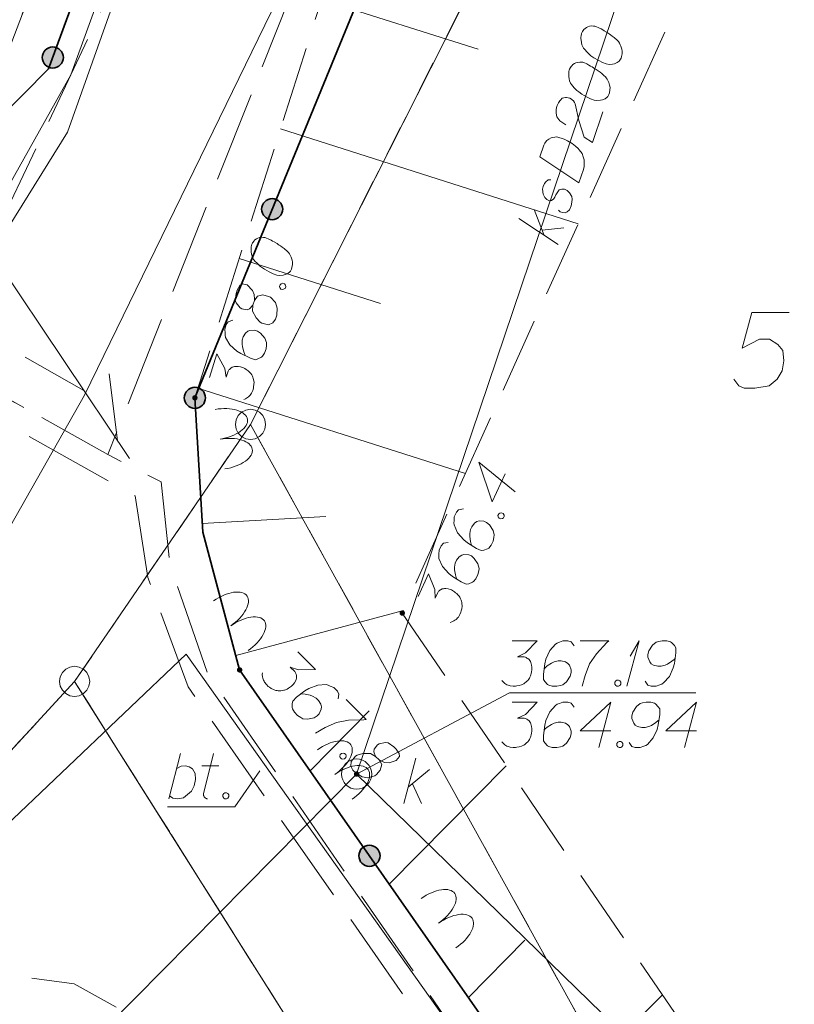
# Model space of a CAD drawing. Header units: metres. Extents: x 5554594 to 5556205, y 5636132 to 5636668.
# Tile 66 of 168: x 5555312 to 5555325, y 5636281 to 5636297. Entities that reach past the tile are written whole.
import ezdxf

# ---------------------------------------------------------------- set-up
doc = ezdxf.new("R2010")
doc.units = ezdxf.units.M
doc.header["$MEASUREMENT"] = 0
doc.header["$XCLIPFRAME"] = 0
for name, pattern in [('L_0_05', [1.75, 1.25, -0.5]), ('L_0_06', [2, 1.5, -0.5]), ('PRZER1-1', [2, 1, -1])]:
    doc.linetypes.add(name, pattern=pattern)
for name, color, linetype, lineweight in [('#digitalizacja', 7, 'Continuous', 18), ('#RASTER', 7, 'Continuous', 18), ('#skartowane', 7, 'Continuous', 18)]:
    doc.layers.add(name, color=color, linetype=linetype, lineweight=lineweight)
for name, color, linetype, lineweight, true_color in [('GEPPGD', 96, 'Continuous', 18, 0x008000), ('GESDZI', 18, 'Continuous', 18, 0x0a0909), ('GESDZI_O', 18, 'Continuous', 18, 0x0a0909), ('GESUZY', 96, 'PRZER1-1', 18, 0x008000), ('GULENN', 1, 'Continuous', 18, 0xff0000), ('GUPEPI', 1, 'Continuous', 18, 0xff0000)]:
    doc.layers.add(name, color=color, linetype=linetype, lineweight=lineweight, true_color=true_color)
picture_1 = doc.add_image_def('image1.tif', size_in_pixel=(18897, 11811))

# ---------------------------------------------------------------- blocks, each defined once
blk = doc.blocks.new('EPPGS')
at = {"color": 0, "flags": 128}
blk.add_lwpolyline([(0.5, 0), (0.475528, -0.154508), (0.404508, -0.293893), (0.293893, -0.404508), (0.154508, -0.475528), (0, -0.5), (-0.154508, -0.475528), (-0.293893, -0.404508), (-0.404508, -0.293893), (-0.475528, -0.154508), (-0.5, 0), (-0.475528, 0.154508), (-0.404508, 0.293893), (-0.293893, 0.404508), (-0.154508, 0.475528), (0, 0.5), (0.154508, 0.475528), (0.293893, 0.404508), (0.404508, 0.293893), (0.475528, 0.154508), (0.5, 0)], close=True, dxfattribs=at)
blk = doc.blocks.new('POINT')
blk.add_hatch(color=0).paths.add_polyline_path([(-0.000884, -0.0025), (-0.0025, -0.000884), (-0.0025, 0.000884), (0.000884, 0.0025), (0.0025, 0.000884), (0.0025, -0.000884), (0.000884, -0.0025)])
blk = doc.blocks.new('*U253')
at = {"layer": '#skartowane', "color": 7, "linetype": 'ByBlock', "lineweight": 18}
blk.add_line((5555314.919, 5636284.219), (5555315.114, 5636284.969), dxfattribs=at)
at = {"layer": '#skartowane', "color": 7, "linetype": 'ByBlock', "lineweight": 18, "flags": 128}
blk.add_lwpolyline([(5555315.049, 5636284.721), (5555315.12, 5636284.756), (5555315.196, 5636284.762), (5555315.255, 5636284.75), (5555315.309, 5636284.715), (5555315.356, 5636284.638), (5555315.362, 5636284.538), (5555315.338, 5636284.431), (5555315.291, 5636284.343), (5555315.161, 5636284.236), (5555315.061, 5636284.219), (5555314.984, 5636284.23), (5555314.931, 5636284.266)], dxfattribs=at)
blk = doc.blocks.new('*U254')
at = {"layer": '#skartowane', "color": 7, "linetype": 'ByBlock', "lineweight": 18}
for p, q in [((5555315.492, 5636284.301), (5555315.657, 5636284.969)), ((5555315.462, 5636284.762), (5555315.746, 5636284.762))]:
    blk.add_line(p, q, dxfattribs=at)
at = {"layer": '#skartowane', "color": 7, "linetype": 'ByBlock', "lineweight": 18, "flags": 128}
blk.add_lwpolyline([(5555315.556, 5636284.218), (5555315.549, 5636284.22), (5555315.541, 5636284.223), (5555315.534, 5636284.226), (5555315.527, 5636284.23), (5555315.52, 5636284.235), (5555315.514, 5636284.24), (5555315.509, 5636284.247), (5555315.504, 5636284.253), (5555315.5, 5636284.26), (5555315.497, 5636284.268), (5555315.494, 5636284.275), (5555315.493, 5636284.283), (5555315.492, 5636284.291), (5555315.492, 5636284.299), (5555315.493, 5636284.307)], dxfattribs=at)
blk = doc.blocks.new('*U1612')
at = {"layer": '#digitalizacja', "color": 36, "linetype": 'ByBlock', "lineweight": 18, "true_color": 0x7d3300}
for p, q in [((5555318.805, 5636284.143), (5555319.006, 5636284.893)), ((5555318.876, 5636284.409), (5555319.23, 5636284.704)), ((5555318.947, 5636284.468), (5555319.1, 5636284.143))]:
    blk.add_line(p, q, dxfattribs=at)
blk = doc.blocks.new('*U1614')
at = {"layer": '#digitalizacja', "color": 36, "linetype": 'ByBlock', "lineweight": 18, "true_color": 0x7d3300}
for p, q in [((5555321.128, 5636293.535), (5555320.962, 5636293.965)), ((5555321.357, 5636293.383), (5555320.711, 5636293.813)), ((5555321.095, 5636293.621), (5555321.452, 5636293.663))]:
    blk.add_line(p, q, dxfattribs=at)
blk = doc.blocks.new('*U1615')
at = {"layer": '#digitalizacja', "color": 36, "linetype": 'ByBlock', "lineweight": 18, "true_color": 0x7d3300}
for q in [(5555322.496, 5636286.08), (5555322.549, 5636286.576)]:
    blk.add_line((5555322.697, 5636286.83), q, dxfattribs=at)

msp = doc.modelspace()

# ---------------------------------------------------------------- hatches: boundary and pattern name
at = {"layer": '#digitalizacja', "linetype": 'Continuous', "lineweight": 18}
h = msp.add_hatch(color=7, dxfattribs=at)
edge = h.paths.add_edge_path()
edge.add_arc((5555318.025, 5636284.627), 0.045, 0, 360)
at = {"layer": '#skartowane', "linetype": 'Continuous', "lineweight": 35}
h = msp.add_hatch(color=7, dxfattribs=at)
edge = h.paths.add_edge_path()
edge.add_arc((5555312.999, 5636296.478), 0.175, 0, 360)
h = msp.add_hatch(color=7, dxfattribs=at)
edge = h.paths.add_edge_path()
edge.add_arc((5555316.628, 5636293.97), 0.175, 0, 360)
h = msp.add_hatch(color=7, dxfattribs=at)
edge = h.paths.add_edge_path()
edge.add_arc((5555315.35, 5636290.85), 0.175, 0, 360)
h = msp.add_hatch(color=7, dxfattribs=at)
edge = h.paths.add_edge_path()
edge.add_arc((5555315.35, 5636290.85), 0.175, 0, 360)
at = {"layer": '#skartowane', "linetype": 'Continuous', "lineweight": 18}
h = msp.add_hatch(color=7, dxfattribs=at)
edge = h.paths.add_edge_path()
edge.add_arc((5555315.35, 5636290.85), 0.045, 0, 360)
h = msp.add_hatch(color=7, dxfattribs=at)
edge = h.paths.add_edge_path()
edge.add_arc((5555318.78, 5636287.29), 0.045, 0, 360)
h = msp.add_hatch(color=7, dxfattribs=at)
edge = h.paths.add_edge_path()
edge.add_arc((5555316.09, 5636286.35), 0.045, 0, 360)
at = {"layer": '#skartowane', "linetype": 'Continuous', "lineweight": 35}
h = msp.add_hatch(color=7, dxfattribs=at)
edge = h.paths.add_edge_path()
edge.add_arc((5555318.237, 5636283.276), 0.175, 0, 360)

# ---------------------------------------------------------------- linework, layer by layer
at = {"layer": '#digitalizacja', "color": 36, "linetype": 'Continuous', "lineweight": 18, "true_color": 0x7d3300}
msp.add_line((5555318.025, 5636284.627), (5555313.202, 5636279.751), dxfattribs=at)
at = {"layer": '#digitalizacja', "color": 5, "linetype": 'Continuous', "lineweight": 18, "flags": 128}
msp.add_lwpolyline([(5555339.77, 5636363.092), (5555337.162, 5636356.758), (5555333.91, 5636346.86), (5555332.141, 5636340.262), (5555329.659, 5636333.256), (5555325.007, 5636321.927), (5555321.758, 5636311.173), (5555318.74, 5636301.601), (5555313.524, 5636290.896), (5555310.011, 5636284.703), (5555306.61, 5636278.7), (5555301.965, 5636267.989), (5555298.98, 5636260.79), (5555296.225, 5636254.68), (5555295.748, 5636253.835)], dxfattribs=at)
at = {"layer": '#digitalizacja', "color": 1, "linetype": 'Continuous', "lineweight": 18, "flags": 128}
for points in [[(5555296.575, 5636263.596), (5555298.518, 5636268.131), (5555302.155, 5636276.018), (5555306.857, 5636284.972), (5555313.243, 5636295.243), (5555318.859, 5636311.054), (5555321.295, 5636317.913), (5555324.549, 5636326.658), (5555327.853, 5636335.865), (5555329.677, 5636340.612)], [(5555362.178, 5636234.874), (5555359.391, 5636237.572), (5555353.174, 5636244.158), (5555345.899, 5636252.79), (5555338.891, 5636259.771), (5555326.374, 5636272.703), (5555325.116, 5636272.658), (5555315.207, 5636286.612), (5555312.106, 5636283.666), (5555310.614, 5636282.049), (5555309.536, 5636279.754), (5555305.231, 5636281.875)]]:
    msp.add_lwpolyline(points, dxfattribs=at)
at = {"layer": '#digitalizacja', "color": 36, "linetype": 'Continuous', "lineweight": 18, "true_color": 0x7d3300, "flags": 128}
for points in [[(5555324.696, 5636304.376), (5555322.247, 5636297.126), (5555318.025, 5636284.627)], [(5555321.749, 5636296.884), (5555321.745, 5636296.873), (5555321.739, 5636296.838), (5555321.737, 5636296.814), (5555321.737, 5636296.795), (5555321.739, 5636296.763), (5555321.744, 5636296.724), (5555321.752, 5636296.69), (5555321.765, 5636296.655), (5555321.781, 5636296.63), (5555321.804, 5636296.604), (5555321.826, 5636296.578), (5555321.854, 5636296.55), (5555321.872, 5636296.531), (5555321.902, 5636296.508), (5555321.952, 5636296.473), (5555322.031, 5636296.428), (5555322.094, 5636296.394), (5555322.156, 5636296.373), (5555322.202, 5636296.363), (5555322.26, 5636296.369), (5555322.294, 5636296.376), (5555322.337, 5636296.393), (5555322.371, 5636296.419), (5555322.382, 5636296.434), (5555322.399, 5636296.465), (5555322.408, 5636296.493), (5555322.418, 5636296.54), (5555322.42, 5636296.583), (5555322.412, 5636296.617), (5555322.398, 5636296.665), (5555322.387, 5636296.688), (5555322.372, 5636296.718), (5555322.355, 5636296.742), (5555322.342, 5636296.759), (5555322.318, 5636296.779), (5555322.309, 5636296.789), (5555322.284, 5636296.809), (5555322.254, 5636296.832), (5555322.225, 5636296.855), (5555322.204, 5636296.868), (5555322.189, 5636296.879), (5555322.169, 5636296.892), (5555322.122, 5636296.92), (5555322.096, 5636296.935), (5555322.07, 5636296.95), (5555322.033, 5636296.969), (5555321.984, 5636296.992), (5555321.968, 5636296.997), (5555321.943, 5636296.999), (5555321.919, 5636297.001), (5555321.88, 5636296.996), (5555321.852, 5636296.987), (5555321.829, 5636296.976), (5555321.805, 5636296.959), (5555321.786, 5636296.94), (5555321.775, 5636296.925), (5555321.764, 5636296.911), (5555321.749, 5636296.884)], [(5555321.546, 5636296.286), (5555321.543, 5636296.275), (5555321.537, 5636296.239), (5555321.535, 5636296.215), (5555321.535, 5636296.196), (5555321.537, 5636296.164), (5555321.542, 5636296.125), (5555321.549, 5636296.092), (5555321.562, 5636296.056), (5555321.579, 5636296.032), (5555321.601, 5636296.006), (5555321.624, 5636295.979), (5555321.652, 5636295.951), (5555321.67, 5636295.932), (5555321.7, 5636295.91), (5555321.75, 5636295.874), (5555321.828, 5636295.829), (5555321.892, 5636295.795), (5555321.953, 5636295.774), (5555322, 5636295.765), (5555322.058, 5636295.77), (5555322.092, 5636295.778), (5555322.135, 5636295.794), (5555322.168, 5636295.82), (5555322.18, 5636295.835), (5555322.196, 5636295.867), (5555322.206, 5636295.895), (5555322.215, 5636295.941), (5555322.217, 5636295.984), (5555322.21, 5636296.018), (5555322.195, 5636296.067), (5555322.184, 5636296.089), (5555322.17, 5636296.119), (5555322.153, 5636296.143), (5555322.14, 5636296.16), (5555322.116, 5636296.181), (5555322.106, 5636296.19), (5555322.082, 5636296.211), (5555322.052, 5636296.233), (5555322.022, 5636296.256), (5555322.002, 5636296.269), (5555321.987, 5636296.28), (5555321.967, 5636296.293), (5555321.92, 5636296.322), (5555321.894, 5636296.337), (5555321.868, 5636296.352), (5555321.831, 5636296.371), (5555321.782, 5636296.393), (5555321.765, 5636296.399), (5555321.741, 5636296.401), (5555321.717, 5636296.403), (5555321.678, 5636296.397), (5555321.65, 5636296.388), (5555321.627, 5636296.377), (5555321.603, 5636296.36), (5555321.584, 5636296.342), (5555321.573, 5636296.327), (5555321.562, 5636296.312), (5555321.546, 5636296.286)], [(5555321.485, 5636295.366), (5555321.388, 5636295.429), (5555321.336, 5636295.497), (5555321.325, 5636295.557), (5555321.325, 5636295.613), (5555321.333, 5636295.654), (5555321.342, 5636295.682), (5555321.365, 5636295.73), (5555321.387, 5636295.76), (5555321.399, 5636295.775), (5555321.427, 5636295.803), (5555321.455, 5636295.812), (5555321.481, 5636295.816), (5555321.5, 5636295.815), (5555321.524, 5636295.814), (5555321.552, 5636295.804), (5555321.578, 5636295.789), (5555321.593, 5636295.778), (5555321.612, 5636295.759), (5555321.628, 5636295.735), (5555321.639, 5636295.712), (5555321.702, 5636295.436), (5555321.79, 5636295.163), (5555321.928, 5636295.072), (5555322.1, 5636295.582)], [(5555321.057, 5636294.837), (5555321.121, 5636295.027), (5555321.14, 5636295.064), (5555321.151, 5636295.079), (5555321.172, 5636295.104), (5555321.189, 5636295.116), (5555321.206, 5636295.13), (5555321.243, 5636295.148), (5555321.271, 5636295.157), (5555321.337, 5636295.166), (5555321.46, 5636295.125), (5555321.514, 5636295.1), (5555321.54, 5636295.085), (5555321.566, 5636295.07), (5555321.592, 5636295.055), (5555321.616, 5636295.034), (5555321.646, 5636295.012), (5555321.689, 5636294.973), (5555321.707, 5636294.954), (5555321.754, 5636294.888), (5555321.774, 5636294.838), (5555321.787, 5636294.784), (5555321.792, 5636294.726), (5555321.788, 5636294.677), (5555321.777, 5636294.625), (5555321.703, 5636294.407), (5555321.057, 5636294.837)], [(5555321.24, 5636294.457), (5555321.195, 5636294.454), (5555321.154, 5636294.424), (5555321.132, 5636294.394), (5555321.109, 5636294.346), (5555321.1, 5636294.299), (5555321.11, 5636294.22), (5555321.14, 5636294.161), (5555321.174, 5636294.131), (5555321.217, 5636294.11), (5555321.248, 5636294.112), (5555321.273, 5636294.128), (5555321.282, 5636294.138), (5555321.304, 5636294.167), (5555321.323, 5636294.205), (5555321.353, 5636294.257), (5555321.376, 5636294.287), (5555321.419, 5636294.303), (5555321.462, 5636294.301), (5555321.51, 5636294.279), (5555321.548, 5636294.241), (5555321.583, 5636294.179), (5555321.592, 5636294.133), (5555321.588, 5636294.084), (5555321.575, 5636294.026), (5555321.546, 5636293.961), (5555321.509, 5636293.924), (5555321.473, 5636293.911), (5555321.43, 5636293.913), (5555321.391, 5636293.926), (5555321.363, 5636293.954)], [(5555320.601, 5636286.83), (5555321.014, 5636286.83), (5555320.819, 5636286.63), (5555320.689, 5636286.565), (5555320.796, 5636286.565), (5555320.819, 5636286.559), (5555320.831, 5636286.553), (5555320.843, 5636286.547), (5555320.855, 5636286.541), (5555320.878, 5636286.523), (5555320.89, 5636286.506), (5555320.902, 5636286.488), (5555320.908, 5636286.47), (5555320.92, 5636286.429), (5555320.926, 5636286.393), (5555320.926, 5636286.376), (5555320.926, 5636286.352), (5555320.92, 5636286.317), (5555320.914, 5636286.293), (5555320.908, 5636286.269), (5555320.902, 5636286.252), (5555320.896, 5636286.24), (5555320.89, 5636286.228), (5555320.884, 5636286.216), (5555320.872, 5636286.198), (5555320.855, 5636286.175), (5555320.837, 5636286.157), (5555320.825, 5636286.145), (5555320.807, 5636286.134), (5555320.79, 5636286.122), (5555320.766, 5636286.11), (5555320.754, 5636286.104), (5555320.713, 5636286.092), (5555320.678, 5636286.086), (5555320.654, 5636286.08), (5555320.613, 5636286.08), (5555320.565, 5636286.086), (5555320.548, 5636286.092), (5555320.53, 5636286.098), (5555320.512, 5636286.104), (5555320.495, 5636286.116), (5555320.477, 5636286.128), (5555320.447, 5636286.151), (5555320.43, 5636286.175)], [(5555321.622, 5636286.748), (5555321.575, 5636286.813), (5555321.522, 5636286.83), (5555321.439, 5636286.83), (5555321.38, 5636286.807), (5555321.345, 5636286.795), (5555321.315, 5636286.777), (5555321.221, 5636286.671), (5555321.156, 5636286.529), (5555321.138, 5636286.452), (5555321.115, 5636286.281), (5555321.115, 5636286.193), (5555321.138, 5636286.157), (5555321.185, 5636286.11), (5555321.203, 5636286.098), (5555321.262, 5636286.08), (5555321.339, 5636286.08), (5555321.398, 5636286.092), (5555321.439, 5636286.104), (5555321.498, 5636286.151), (5555321.557, 5636286.246), (5555321.575, 5636286.305), (5555321.575, 5636286.352), (5555321.546, 5636286.429), (5555321.522, 5636286.458), (5555321.481, 5636286.482), (5555321.41, 5636286.5), (5555321.357, 5636286.5), (5555321.292, 5636286.482), (5555321.25, 5636286.464), (5555321.18, 5636286.417), (5555321.144, 5636286.387), (5555321.126, 5636286.37)], [(5555321.723, 5636286.83), (5555322.195, 5636286.83), (5555322.166, 5636286.801), (5555321.994, 5636286.618), (5555321.876, 5636286.452), (5555321.805, 5636286.258), (5555321.758, 5636286.08)], [(5555322.797, 5636286.163), (5555322.845, 5636286.098), (5555322.898, 5636286.08), (5555322.98, 5636286.08), (5555323.04, 5636286.104), (5555323.075, 5636286.116), (5555323.104, 5636286.134), (5555323.199, 5636286.24), (5555323.264, 5636286.382), (5555323.282, 5636286.458), (5555323.305, 5636286.63), (5555323.305, 5636286.718), (5555323.282, 5636286.754), (5555323.234, 5636286.801), (5555323.217, 5636286.813), (5555323.158, 5636286.83), (5555323.081, 5636286.83), (5555323.022, 5636286.819), (5555322.98, 5636286.807), (5555322.921, 5636286.759), (5555322.862, 5636286.665), (5555322.845, 5636286.606), (5555322.845, 5636286.559), (5555322.874, 5636286.482), (5555322.898, 5636286.452), (5555322.939, 5636286.429), (5555323.01, 5636286.411), (5555323.063, 5636286.411), (5555323.128, 5636286.429), (5555323.169, 5636286.446), (5555323.24, 5636286.494), (5555323.276, 5636286.523), (5555323.293, 5636286.541)], [(5555322.331, 5636286.181), (5555322.36, 5636286.181), (5555322.378, 5636286.169), (5555322.396, 5636286.145), (5555322.396, 5636286.116), (5555322.378, 5636286.092), (5555322.36, 5636286.08), (5555322.331, 5636286.08), (5555322.313, 5636286.092), (5555322.295, 5636286.116), (5555322.295, 5636286.145), (5555322.313, 5636286.169), (5555322.331, 5636286.181)], [(5555320.601, 5636285.816), (5555321.014, 5636285.816), (5555320.819, 5636285.615), (5555320.689, 5636285.55), (5555320.796, 5636285.55), (5555320.819, 5636285.545), (5555320.831, 5636285.539), (5555320.843, 5636285.533), (5555320.855, 5636285.527), (5555320.878, 5636285.509), (5555320.89, 5636285.491), (5555320.902, 5636285.474), (5555320.908, 5636285.456), (5555320.92, 5636285.415), (5555320.926, 5636285.379), (5555320.926, 5636285.361), (5555320.926, 5636285.338), (5555320.92, 5636285.302), (5555320.914, 5636285.279), (5555320.908, 5636285.255), (5555320.902, 5636285.237), (5555320.896, 5636285.226), (5555320.89, 5636285.214), (5555320.884, 5636285.202), (5555320.872, 5636285.184), (5555320.855, 5636285.161), (5555320.837, 5636285.143), (5555320.825, 5636285.131), (5555320.807, 5636285.119), (5555320.79, 5636285.108), (5555320.766, 5636285.096), (5555320.754, 5636285.09), (5555320.713, 5636285.078), (5555320.678, 5636285.072), (5555320.654, 5636285.066), (5555320.613, 5636285.066), (5555320.565, 5636285.072), (5555320.548, 5636285.078), (5555320.53, 5636285.084), (5555320.512, 5636285.09), (5555320.495, 5636285.102), (5555320.477, 5636285.113), (5555320.447, 5636285.137), (5555320.43, 5636285.161)], [(5555321.622, 5636285.734), (5555321.575, 5636285.798), (5555321.522, 5636285.816), (5555321.439, 5636285.816), (5555321.38, 5636285.793), (5555321.345, 5636285.781), (5555321.315, 5636285.763), (5555321.221, 5636285.657), (5555321.156, 5636285.515), (5555321.138, 5636285.438), (5555321.115, 5636285.267), (5555321.115, 5636285.178), (5555321.138, 5636285.143), (5555321.185, 5636285.096), (5555321.203, 5636285.084), (5555321.262, 5636285.066), (5555321.339, 5636285.066), (5555321.398, 5636285.078), (5555321.439, 5636285.09), (5555321.498, 5636285.137), (5555321.557, 5636285.232), (5555321.575, 5636285.291), (5555321.575, 5636285.338), (5555321.546, 5636285.415), (5555321.522, 5636285.444), (5555321.481, 5636285.468), (5555321.41, 5636285.486), (5555321.357, 5636285.486), (5555321.292, 5636285.468), (5555321.25, 5636285.45), (5555321.18, 5636285.403), (5555321.144, 5636285.373), (5555321.126, 5636285.356)], [(5555322.231, 5636285.344), (5555321.723, 5636285.344), (5555322.231, 5636285.816), (5555322.03, 5636285.066)], [(5555322.532, 5636285.149), (5555322.579, 5636285.084), (5555322.632, 5636285.066), (5555322.715, 5636285.066), (5555322.774, 5636285.09), (5555322.809, 5636285.102), (5555322.839, 5636285.119), (5555322.933, 5636285.226), (5555322.998, 5636285.367), (5555323.016, 5636285.444), (5555323.04, 5636285.615), (5555323.04, 5636285.704), (5555323.016, 5636285.739), (5555322.969, 5636285.787), (5555322.951, 5636285.798), (5555322.892, 5636285.816), (5555322.815, 5636285.816), (5555322.756, 5636285.804), (5555322.715, 5636285.793), (5555322.656, 5636285.745), (5555322.597, 5636285.651), (5555322.579, 5636285.592), (5555322.579, 5636285.545), (5555322.609, 5636285.468), (5555322.632, 5636285.438), (5555322.673, 5636285.415), (5555322.744, 5636285.397), (5555322.797, 5636285.397), (5555322.862, 5636285.415), (5555322.904, 5636285.432), (5555322.975, 5636285.48), (5555323.01, 5636285.509), (5555323.028, 5636285.527)], [(5555323.648, 5636285.344), (5555323.14, 5636285.344), (5555323.648, 5636285.816), (5555323.447, 5636285.066)], [(5555322.366, 5636285.167), (5555322.396, 5636285.167), (5555322.414, 5636285.155), (5555322.431, 5636285.131), (5555322.431, 5636285.102), (5555322.414, 5636285.078), (5555322.396, 5636285.066), (5555322.366, 5636285.066), (5555322.349, 5636285.078), (5555322.331, 5636285.102), (5555322.331, 5636285.131), (5555322.349, 5636285.155), (5555322.366, 5636285.167)], [(5555318.025, 5636284.627), (5555345.611, 5636257.758), (5555353.102, 5636238.86), (5555340.361, 5636232.392), (5555326.812, 5636226.171)]]:
    msp.add_lwpolyline(points, dxfattribs=at)
at = {"layer": '#digitalizacja', "color": 7, "linetype": 'Continuous', "lineweight": 18, "flags": 128}
msp.add_lwpolyline([(5555323.639, 5636285.969), (5555320.555, 5636285.969), (5555318.025, 5636284.627)], dxfattribs=at)
at = {"layer": '#digitalizacja', "color": 36, "linetype": 'Continuous', "lineweight": 18, "true_color": 0x7d3300}
msp.add_circle((5555318.025, 5636284.627), 0.25, dxfattribs=at)
at = {"layer": '#skartowane', "color": 30, "linetype": 'Continuous', "lineweight": 18}
for p, q in [((5555311.48, 5636294), (5555314.266, 5636289.848)), ((5555311.48, 5636294), (5555314.266, 5636289.848)), ((5555313.514, 5636290.969), (5555312.541, 5636291.521)), ((5555313.514, 5636290.969), (5555312.541, 5636291.521)), ((5555314.071, 5636290.139), (5555313.929, 5636291.248)), ((5555314.071, 5636290.139), (5555313.929, 5636291.248))]:
    msp.add_line(p, q, dxfattribs=at)
at = {"layer": '#skartowane', "color": 7, "linetype": 'L_0_06', "lineweight": 18, "flags": 128}
for points in [[(5555466.73, 5636461.06), (5555459.42, 5636465.04), (5555457.02, 5636465.41), (5555452.63, 5636465.61), (5555446.85, 5636465.37), (5555441.62, 5636464.51), (5555435.7, 5636462.77), (5555429.61, 5636460.27), (5555423.1, 5636457.3), (5555417.2, 5636453.95), (5555413.63, 5636451.67), (5555409.04, 5636447.68), (5555404.73, 5636443.33), (5555401.32, 5636439.67), (5555382.13, 5636416.99), (5555377.75, 5636411.8), (5555368.65, 5636401.73), (5555358.12, 5636389.68), (5555351.83, 5636382.05), (5555348.89, 5636378.21), (5555346.63, 5636374.93), (5555343.77, 5636370.29), (5555340.53, 5636363.52), (5555337.7, 5636355.88), (5555335.13, 5636347.53), (5555332.44, 5636339.45), (5555328.49, 5636328.74), (5555326.7, 5636324.3), (5555322.46, 5636312.61), (5555317.05, 5636297.8), (5555313.91, 5636289.91), (5555311.07, 5636291.5), (5555314.46, 5636298.64), (5555320.4, 5636315), (5555321.1, 5636318.34), (5555320.31, 5636318.97), (5555318.92, 5636319.26), (5555318.24, 5636323.4), (5555317.55, 5636325.21), (5555315.06, 5636326.83), (5555316.44, 5636329.16), (5555319.62, 5636328.9), (5555323.95, 5636328.36), (5555325.47, 5636329.83), (5555326.77, 5636332.37), (5555329.72, 5636340.51), (5555332.43, 5636348.61), (5555334.87, 5636356.71), (5555337.79, 5636364.47), (5555340.99, 5636371.16), (5555344.19, 5636376.65), (5555346.4, 5636379.74), (5555349.41, 5636383.74), (5555355.85, 5636391.61), (5555363.7, 5636400.4), (5555366.42, 5636403.59), (5555375.75, 5636414.19), (5555378.31, 5636418.36), (5555373.52, 5636420.79), (5555376.43, 5636424.38), (5555377.28, 5636425.23), (5555380.03, 5636423.16), (5555380.65, 5636423.75), (5555382.52, 5636422.14), (5555399.27, 5636441.57), (5555402.64, 5636445.3), (5555406.76, 5636449.37), (5555411.7, 5636453.77), (5555415.38, 5636456.22), (5555420.94, 5636459.52), (5555420.73, 5636460.05), (5555422.54, 5636460.95), (5555422.89, 5636460.42), (5555428.37, 5636462.98), (5555434.53, 5636465.46), (5555440.65, 5636467.74), (5555449.09, 5636469.87), (5555449.84, 5636470.61), (5555452.54, 5636472.11), (5555453.14, 5636471.36), (5555454.76, 5636472.78), (5555456.32, 5636474.81), (5555457.67, 5636477.44), (5555459.8, 5636481.39), (5555462.71, 5636485.66), (5555464.78, 5636483.78), (5555461.58, 5636479.17), (5555460.92, 5636476.08), (5555461.24, 5636473.64), (5555465.24, 5636467.56), (5555467.69, 5636464.02), (5555466.73, 5636461.06)], [(5555311.07, 5636291.5), (5555313.91, 5636289.91), (5555314.79, 5636289.46), (5555314.94, 5636288.08), (5555315.56, 5636286.29), (5555320.2, 5636279.58), (5555319.91, 5636279.38), (5555315.24, 5636286.07), (5555314.57, 5636287.88), (5555314.36, 5636289.23), (5555310.96, 5636291.13), (5555311.07, 5636291.5)]]:
    msp.add_lwpolyline(points, close=True, dxfattribs=at)
msp.add_lwpolyline([(5555319.91, 5636279.38), (5555323.03, 5636275.28), (5555329.28, 5636268.46), (5555334.03, 5636263.4), (5555345.03, 5636252.49), (5555346.54, 5636251.45), (5555345.73, 5636247.93), (5555332.42, 5636261.49), (5555327.2, 5636266.8), (5555317.86, 5636277.41), (5555315.42, 5636280.01), (5555313.35, 5636281.16), (5555310.91, 5636281.48), (5555308.55, 5636280.93), (5555307.33, 5636278.49), (5555300.21, 5636263.98), (5555298.84, 5636260.31), (5555299.74, 5636259.03), (5555298.26, 5636255.27), (5555297.04, 5636255.1), (5555292.88, 5636247), (5555292.08, 5636246.05), (5555288.59, 5636239.37), (5555285.9, 5636234.86), (5555282.53, 5636231.41), (5555279.83, 5636229.99), (5555275.41, 5636228.95), (5555271.53, 5636229.31), (5555268.13, 5636230.4), (5555264.62, 5636232.17), (5555253.07, 5636239.68), (5555243.27, 5636245.93), (5555229.11, 5636254.41), (5555220.5, 5636258.77), (5555213.45, 5636261.65), (5555208.14, 5636263.06), (5555202.51, 5636263.31), (5555198.72, 5636262.51), (5555193.02, 5636260.05), (5555189.79, 5636257.33), (5555186.81, 5636252.47), (5555184.72, 5636245.33), (5555179.71, 5636245.97), (5555181.09, 5636251.46), (5555182.84, 5636255.67), (5555185.21, 5636259.68), (5555188.88, 5636264.05), (5555188.73, 5636266.82), (5555186.51, 5636270.36), (5555177.24, 5636279.14), (5555172.12, 5636284.35), (5555168.67, 5636288.73), (5555165.68, 5636293.64), (5555163.11, 5636298.61), (5555159.69, 5636305.28), (5555154.96, 5636314.88), (5555157.25, 5636316.15), (5555161.87, 5636306.69), (5555165.41, 5636299.79), (5555167.81, 5636295.12), (5555170.82, 5636290.32), (5555174.09, 5636286.04), (5555178.95, 5636281.15), (5555193.27, 5636269.09), (5555198.74, 5636266.34), (5555202.91, 5636266.53), (5555208.67, 5636266.05), (5555214.33, 5636264.32), (5555221.74, 5636261.36), (5555230.37, 5636257.02), (5555244.89, 5636248.46), (5555254.7, 5636242.22), (5555266.71, 5636234.85), (5555271.59, 5636232.9), (5555275.32, 5636232.51), (5555278.58, 5636233.38), (5555282.52, 5636236.11), (5555285.35, 5636239.7), (5555289.44, 5636247.37), (5555294.78, 5636258.52), (5555297.61, 5636265.12), (5555304.52, 5636279.57), (5555309.3, 5636287.58), (5555310.96, 5636291.13)], dxfattribs=at)
at = {"layer": '#skartowane', "color": 7, "linetype": 'Continuous', "lineweight": 35, "flags": 128}
for points in [[(5555319.46, 5636314.08), (5555312.93, 5636296.29), (5555311.25, 5636294.6)], [(5555320.8, 5636301.02), (5555318.05, 5636297.44), (5555315.35, 5636290.85)], [(5555315.35, 5636290.85), (5555315.48, 5636288.63), (5555316.09, 5636286.35), (5555323.25, 5636276.1), (5555328.36, 5636270.47)]]:
    msp.add_lwpolyline(points, dxfattribs=at)
at = {"layer": '#skartowane', "color": 7, "linetype": 'L_0_05', "lineweight": 18, "flags": 128}
msp.add_lwpolyline([(5555318.78, 5636287.29), (5555326.31, 5636276.24), (5555328.36, 5636270.47), (5555323.25, 5636276.1), (5555316.09, 5636286.35), (5555315.48, 5636288.63), (5555315.35, 5636290.85), (5555317.53, 5636297.7), (5555322.52, 5636310.96), (5555325.82, 5636309.79), (5555323.7, 5636298.17), (5555318.78, 5636287.29)], close=True, dxfattribs=at)
at = {"layer": '#skartowane', "color": 7, "linetype": 'Continuous', "lineweight": 18, "flags": 128}
for points in [[(5555317.447, 5636297.44), (5555320.036, 5636296.616)], [(5555316.765, 5636295.296), (5555321.691, 5636293.728)], [(5555316.289, 5636293.385), (5555316.285, 5636293.374), (5555316.28, 5636293.339), (5555316.279, 5636293.314), (5555316.279, 5636293.296), (5555316.281, 5636293.264), (5555316.287, 5636293.225), (5555316.295, 5636293.191), (5555316.309, 5636293.156), (5555316.326, 5636293.132), (5555316.349, 5636293.106), (5555316.372, 5636293.08), (5555316.4, 5636293.053), (5555316.419, 5636293.034), (5555316.449, 5636293.012), (5555316.5, 5636292.977), (5555316.579, 5636292.934), (5555316.643, 5636292.901), (5555316.705, 5636292.881), (5555316.752, 5636292.873), (5555316.809, 5636292.879), (5555316.843, 5636292.887), (5555316.886, 5636292.904), (5555316.919, 5636292.931), (5555316.93, 5636292.946), (5555316.946, 5636292.978), (5555316.955, 5636293.006), (5555316.964, 5636293.053), (5555316.965, 5636293.096), (5555316.957, 5636293.129), (5555316.942, 5636293.178), (5555316.93, 5636293.2), (5555316.915, 5636293.23), (5555316.898, 5636293.254), (5555316.884, 5636293.27), (5555316.86, 5636293.29), (5555316.85, 5636293.3), (5555316.826, 5636293.32), (5555316.796, 5636293.342), (5555316.765, 5636293.364), (5555316.745, 5636293.377), (5555316.73, 5636293.388), (5555316.709, 5636293.4), (5555316.662, 5636293.428), (5555316.636, 5636293.442), (5555316.609, 5636293.457), (5555316.572, 5636293.475), (5555316.523, 5636293.497), (5555316.506, 5636293.502), (5555316.482, 5636293.504), (5555316.457, 5636293.505), (5555316.418, 5636293.499), (5555316.39, 5636293.49), (5555316.368, 5636293.478), (5555316.344, 5636293.461), (5555316.326, 5636293.442), (5555316.315, 5636293.427), (5555316.304, 5636293.412), (5555316.289, 5636293.385)], [(5555316.082, 5636293.152), (5555318.42, 5636292.408)], [(5555316.75, 5636292.693), (5555316.759, 5636292.721), (5555316.776, 5636292.735), (5555316.804, 5636292.744), (5555316.832, 5636292.735), (5555316.849, 5636292.711), (5555316.855, 5636292.691), (5555316.846, 5636292.663), (5555316.829, 5636292.65), (5555316.802, 5636292.64), (5555316.773, 5636292.649), (5555316.756, 5636292.673), (5555316.75, 5636292.693)], [(5555316.31, 5636292.381), (5555316.335, 5636292.46), (5555316.337, 5636292.484), (5555316.33, 5636292.561), (5555316.301, 5636292.626), (5555316.212, 5636292.716), (5555316.132, 5636292.735), (5555316.091, 5636292.705), (5555316.049, 5636292.632), (5555316.031, 5636292.575), (5555316.014, 5636292.463), (5555316.031, 5636292.42), (5555316.098, 5636292.337), (5555316.124, 5636292.323), (5555316.212, 5636292.307), (5555316.253, 5636292.319), (5555316.31, 5636292.381), (5555316.304, 5636292.284), (5555316.362, 5636292.173), (5555316.432, 5636292.101), (5555316.458, 5636292.086), (5555316.567, 5636292.058), (5555316.639, 5636292.09), (5555316.683, 5636292.151), (5555316.705, 5636292.218), (5555316.71, 5636292.334), (5555316.685, 5636292.429), (5555316.6, 5636292.512), (5555316.568, 5636292.528), (5555316.476, 5636292.551), (5555316.383, 5636292.531), (5555316.335, 5636292.46)], [(5555315.977, 5636292.134), (5555315.901, 5636292.108), (5555315.868, 5636292.063), (5555315.843, 5636291.984), (5555315.848, 5636291.921), (5555315.848, 5636291.884), (5555315.856, 5636291.85), (5555315.929, 5636291.728), (5555316.044, 5636291.623), (5555316.112, 5636291.583), (5555316.268, 5636291.508), (5555316.352, 5636291.481), (5555316.393, 5636291.493), (5555316.453, 5636291.524), (5555316.469, 5636291.537), (5555316.504, 5636291.588), (5555316.527, 5636291.661), (5555316.534, 5636291.721), (5555316.535, 5636291.764), (5555316.508, 5636291.835), (5555316.436, 5636291.92), (5555316.385, 5636291.954), (5555316.34, 5636291.969), (5555316.258, 5636291.964), (5555316.223, 5636291.95), (5555316.188, 5636291.918), (5555316.149, 5636291.856), (5555316.133, 5636291.805), (5555316.13, 5636291.738), (5555316.135, 5636291.693), (5555316.158, 5636291.611), (5555316.176, 5636291.569), (5555316.187, 5636291.546)], [(5555315.589, 5636291.185), (5555315.714, 5636291.579), (5555315.846, 5636291.333), (5555315.869, 5636291.189), (5555315.901, 5636291.29), (5555315.914, 5636291.311), (5555315.923, 5636291.321), (5555315.932, 5636291.33), (5555315.942, 5636291.34), (5555315.966, 5636291.357), (5555315.986, 5636291.363), (5555316.006, 5636291.368), (5555316.025, 5636291.369), (5555316.068, 5636291.367), (5555316.104, 5636291.362), (5555316.121, 5636291.357), (5555316.143, 5636291.35), (5555316.175, 5636291.333), (5555316.196, 5636291.321), (5555316.217, 5636291.308), (5555316.232, 5636291.297), (5555316.241, 5636291.288), (5555316.25, 5636291.278), (5555316.26, 5636291.269), (5555316.273, 5636291.253), (5555316.29, 5636291.229), (5555316.302, 5636291.206), (5555316.31, 5636291.191), (5555316.315, 5636291.171), (5555316.321, 5636291.151), (5555316.325, 5636291.124), (5555316.328, 5636291.111), (5555316.326, 5636291.068), (5555316.321, 5636291.033), (5555316.32, 5636291.009), (5555316.307, 5636290.969), (5555316.287, 5636290.926), (5555316.276, 5636290.911), (5555316.265, 5636290.896), (5555316.254, 5636290.881), (5555316.237, 5636290.867), (5555316.221, 5636290.854), (5555316.189, 5636290.833), (5555316.161, 5636290.823)], [(5555315.4, 5636291.008), (5555319.824, 5636289.6)], [(5555320.48, 5636289.591), (5555320.27, 5636289.128), (5555320.049, 5636289.786), (5555320.65, 5636289.294)], [(5555319.791, 5636289.014), (5555319.713, 5636288.998), (5555319.675, 5636288.957), (5555319.641, 5636288.882), (5555319.638, 5636288.818), (5555319.634, 5636288.781), (5555319.638, 5636288.747), (5555319.696, 5636288.617), (5555319.798, 5636288.499), (5555319.861, 5636288.452), (5555320.007, 5636288.359), (5555320.088, 5636288.323), (5555320.13, 5636288.33), (5555320.192, 5636288.354), (5555320.21, 5636288.365), (5555320.251, 5636288.411), (5555320.282, 5636288.481), (5555320.296, 5636288.54), (5555320.302, 5636288.582), (5555320.284, 5636288.656), (5555320.222, 5636288.748), (5555320.175, 5636288.789), (5555320.132, 5636288.808), (5555320.05, 5636288.813), (5555320.014, 5636288.804), (5555319.975, 5636288.776), (5555319.93, 5636288.719), (5555319.908, 5636288.67), (5555319.897, 5636288.604), (5555319.896, 5636288.559), (5555319.91, 5636288.475), (5555319.922, 5636288.43), (5555319.931, 5636288.407)], [(5555315.472, 5636288.769), (5555317.514, 5636288.888)], [(5555320.364, 5636288.905), (5555320.376, 5636288.932), (5555320.394, 5636288.943), (5555320.423, 5636288.949), (5555320.45, 5636288.937), (5555320.464, 5636288.911), (5555320.467, 5636288.89), (5555320.455, 5636288.863), (5555320.437, 5636288.852), (5555320.408, 5636288.846), (5555320.381, 5636288.858), (5555320.367, 5636288.884), (5555320.364, 5636288.905)], [(5555319.541, 5636288.46), (5555319.462, 5636288.444), (5555319.424, 5636288.403), (5555319.39, 5636288.328), (5555319.387, 5636288.264), (5555319.383, 5636288.227), (5555319.387, 5636288.193), (5555319.445, 5636288.063), (5555319.548, 5636287.945), (5555319.61, 5636287.897), (5555319.757, 5636287.805), (5555319.837, 5636287.769), (5555319.879, 5636287.776), (5555319.942, 5636287.799), (5555319.96, 5636287.811), (5555320, 5636287.857), (5555320.032, 5636287.927), (5555320.045, 5636287.986), (5555320.052, 5636288.028), (5555320.033, 5636288.102), (5555319.971, 5636288.194), (5555319.925, 5636288.235), (5555319.882, 5636288.254), (5555319.8, 5636288.259), (5555319.763, 5636288.25), (5555319.724, 5636288.222), (5555319.679, 5636288.164), (5555319.657, 5636288.116), (5555319.647, 5636288.049), (5555319.646, 5636288.005), (5555319.659, 5636287.921), (5555319.672, 5636287.876), (5555319.681, 5636287.853)], [(5555319.044, 5636287.564), (5555319.215, 5636287.94), (5555319.317, 5636287.68), (5555319.323, 5636287.535), (5555319.367, 5636287.632), (5555319.382, 5636287.651), (5555319.392, 5636287.659), (5555319.402, 5636287.667), (5555319.413, 5636287.676), (5555319.439, 5636287.69), (5555319.46, 5636287.693), (5555319.481, 5636287.697), (5555319.499, 5636287.695), (5555319.542, 5636287.689), (5555319.576, 5636287.679), (5555319.593, 5636287.672), (5555319.614, 5636287.662), (5555319.644, 5636287.642), (5555319.663, 5636287.627), (5555319.682, 5636287.612), (5555319.696, 5636287.599), (5555319.704, 5636287.589), (5555319.712, 5636287.579), (5555319.721, 5636287.569), (5555319.732, 5636287.551), (5555319.746, 5636287.525), (5555319.755, 5636287.501), (5555319.761, 5636287.486), (5555319.764, 5636287.465), (5555319.768, 5636287.444), (5555319.769, 5636287.417), (5555319.77, 5636287.404), (5555319.763, 5636287.362), (5555319.754, 5636287.327), (5555319.75, 5636287.303), (5555319.733, 5636287.265), (5555319.708, 5636287.225), (5555319.695, 5636287.211), (5555319.682, 5636287.197), (5555319.67, 5636287.184), (5555319.652, 5636287.172), (5555319.634, 5636287.161), (5555319.6, 5636287.144), (5555319.571, 5636287.137)], [(5555316.026, 5636286.591), (5555318.799, 5636287.333)], [(5555317.052, 5636286.649), (5555317.346, 5636286.358), (5555317.066, 5636286.353), (5555316.928, 5636286.398), (5555317.004, 5636286.323), (5555317.016, 5636286.302), (5555317.02, 5636286.29), (5555317.025, 5636286.277), (5555317.029, 5636286.265), (5555317.033, 5636286.235), (5555317.029, 5636286.215), (5555317.025, 5636286.194), (5555317.017, 5636286.177), (5555316.996, 5636286.139), (5555316.975, 5636286.11), (5555316.963, 5636286.097), (5555316.946, 5636286.08), (5555316.917, 5636286.059), (5555316.896, 5636286.047), (5555316.876, 5636286.034), (5555316.859, 5636286.026), (5555316.847, 5636286.021), (5555316.834, 5636286.017), (5555316.822, 5636286.013), (5555316.801, 5636286.009), (5555316.771, 5636286.004), (5555316.746, 5636286.004), (5555316.73, 5636286.004), (5555316.709, 5636286.008), (5555316.688, 5636286.012), (5555316.663, 5636286.02), (5555316.65, 5636286.025), (5555316.613, 5636286.045), (5555316.583, 5636286.066), (5555316.562, 5636286.078), (5555316.533, 5636286.107), (5555316.503, 5636286.145), (5555316.495, 5636286.162), (5555316.487, 5636286.178), (5555316.478, 5636286.195), (5555316.474, 5636286.216), (5555316.47, 5636286.237), (5555316.465, 5636286.274), (5555316.469, 5636286.303)], [(5555317.72, 5636285.872), (5555317.732, 5636285.951), (5555317.707, 5636286.001), (5555317.648, 5636286.059), (5555317.589, 5636286.084), (5555317.556, 5636286.1), (5555317.522, 5636286.109), (5555317.381, 5636286.1), (5555317.235, 5636286.044), (5555317.168, 5636286.002), (5555317.031, 5636285.897), (5555316.969, 5636285.834), (5555316.961, 5636285.792), (5555316.961, 5636285.726), (5555316.965, 5636285.705), (5555316.995, 5636285.651), (5555317.049, 5636285.597), (5555317.1, 5636285.564), (5555317.137, 5636285.543), (5555317.212, 5636285.535), (5555317.321, 5636285.56), (5555317.375, 5636285.59), (5555317.408, 5636285.624), (5555317.441, 5636285.699), (5555317.445, 5636285.737), (5555317.432, 5636285.782), (5555317.394, 5636285.845), (5555317.357, 5636285.882), (5555317.298, 5636285.915), (5555317.256, 5636285.932), (5555317.173, 5636285.948), (5555317.127, 5636285.952), (5555317.102, 5636285.952)], [(5555317.85, 5636285.86), (5555318.185, 5636285.528), (5555318.144, 5636285.527), (5555317.893, 5636285.518), (5555317.693, 5636285.483), (5555317.505, 5636285.395), (5555317.347, 5636285.302)], [(5555317.255, 5636284.683), (5555318.232, 5636285.671)], [(5555318.339, 5636284.919), (5555318.398, 5636284.861), (5555318.419, 5636284.848), (5555318.49, 5636284.819), (5555318.561, 5636284.816), (5555318.682, 5636284.854), (5555318.736, 5636284.917), (5555318.727, 5636284.967), (5555318.681, 5636285.038), (5555318.639, 5636285.079), (5555318.546, 5636285.145), (5555318.501, 5636285.149), (5555318.396, 5636285.128), (5555318.371, 5636285.111), (5555318.317, 5636285.04), (5555318.309, 5636284.998), (5555318.339, 5636284.919), (5555318.255, 5636284.969), (5555318.13, 5636284.968), (5555318.034, 5636284.938), (5555318.009, 5636284.921), (5555317.934, 5636284.837), (5555317.931, 5636284.758), (5555317.964, 5636284.691), (5555318.015, 5636284.642), (5555318.115, 5636284.584), (5555318.211, 5636284.563), (5555318.324, 5636284.601), (5555318.353, 5636284.622), (5555318.415, 5636284.694), (5555318.44, 5636284.786), (5555318.398, 5636284.861)], [(5555317.825, 5636284.97), (5555317.846, 5636284.95), (5555317.85, 5636284.929), (5555317.846, 5636284.9), (5555317.826, 5636284.878), (5555317.796, 5636284.874), (5555317.775, 5636284.878), (5555317.754, 5636284.899), (5555317.75, 5636284.92), (5555317.754, 5636284.949), (5555317.775, 5636284.97), (5555317.804, 5636284.974), (5555317.825, 5636284.97)], [(5555318.565, 5636282.807), (5555320.501, 5636284.765)], [(5555314.899, 5636284.083), (5555316.012, 5636284.083), (5555316.422, 5636284.682)], [(5555315.846, 5636284.319), (5555315.875, 5636284.319), (5555315.893, 5636284.307), (5555315.911, 5636284.284), (5555315.911, 5636284.254), (5555315.893, 5636284.23), (5555315.875, 5636284.219), (5555315.846, 5636284.219), (5555315.828, 5636284.23), (5555315.81, 5636284.254), (5555315.81, 5636284.284), (5555315.828, 5636284.307), (5555315.846, 5636284.319)], [(5555319.875, 5636280.932), (5555320.81, 5636281.878)], [(5555321.174, 5636279.046), (5555323.083, 5636280.976)]]:
    msp.add_lwpolyline(points, dxfattribs=at)
at = {"layer": '#skartowane', "color": 7, "linetype": 'Continuous', "lineweight": 35}
for centre in [(5555312.999, 5636296.478), (5555316.628, 5636293.97), (5555315.35, 5636290.85), (5555315.35, 5636290.85), (5555318.237, 5636283.276)]:
    msp.add_circle(centre, 0.175, dxfattribs=at)
at = {"layer": '#skartowane', "color": 96, "linetype": 'Continuous', "lineweight": 18, "extrusion": (0, 0, -1)}
for centre, major_axis in [((5555315.726, 5636290.413), (-0.493, -0.081)), ((5555315.807, 5636289.92), (-0.493, -0.081)), ((5555315.802, 5636287.286), (-0.41, -0.286)), ((5555316.089, 5636286.876), (-0.41, -0.286)), ((5555317.52, 5636284.826), (-0.41, -0.286)), ((5555317.807, 5636284.416), (-0.41, -0.286)), ((5555319.238, 5636282.367), (-0.41, -0.286)), ((5555319.525, 5636281.957), (-0.41, -0.286))]:
    msp.add_ellipse(centre, major_axis=major_axis, ratio=0.5, start_param=1.570796, end_param=3.141593, dxfattribs=at)
at = {"layer": '#skartowane', "color": 96, "linetype": 'Continuous', "lineweight": 18}
for centre, major_axis in [((5555315.726, 5636290.413), (-0.493, -0.081)), ((5555315.807, 5636289.92), (-0.493, -0.081)), ((5555315.802, 5636287.286), (-0.41, -0.286)), ((5555316.089, 5636286.876), (-0.41, -0.286)), ((5555317.52, 5636284.826), (-0.41, -0.286)), ((5555317.807, 5636284.416), (-0.41, -0.286)), ((5555319.238, 5636282.367), (-0.41, -0.286)), ((5555319.525, 5636281.957), (-0.41, -0.286))]:
    msp.add_ellipse(centre, major_axis=major_axis, ratio=0.5, start_param=1.570796, end_param=3.141593, dxfattribs=at)
at = {"layer": 'GESDZI', "color": 96, "linetype": 'Continuous', "lineweight": 18, "flags": 128}
for points in [[(5555356.08, 5636382.6), (5555342.54, 5636360.36), (5555325.26, 5636314.3), (5555323.65, 5636312.16), (5555321.55, 5636300.85), (5555316.27, 5636290.41), (5555313.36, 5636286.16), (5555307.64, 5636279.94), (5555302.66, 5636268.89), (5555289.79, 5636240.47), (5555285.05, 5636232.31), (5555280.777, 5636227.568), (5555269.6, 5636229.495), (5555252.779, 5636239.857), (5555235.065, 5636250.769), (5555217.688, 5636259.628), (5555207.115, 5636262.659), (5555196.152, 5636261.309), (5555188.125, 5636254.905), (5555186.351, 5636245.801), (5555184.846, 5636238.084), (5555184.758, 5636205.86), (5555186.215, 5636197.478)], [(5555216.06, 5636266.31), (5555255.64, 5636244), (5555265.022, 5636237.714), (5555269.493, 5636235.495), (5555274.997, 5636234.98), (5555279.944, 5636236.523), (5555284.476, 5636241.337), (5555311.27, 5636293.99), (5555320.16, 5636317.28), (5555322.368, 5636323.208), (5555323.59, 5636326.49), (5555326.04, 5636333.05), (5555329.61, 5636344.98), (5555332.15, 5636353.64), (5555334.3, 5636361.82), (5555338.11, 5636369.71)]]:
    msp.add_lwpolyline(points, dxfattribs=at)
for points in [[(5555291.92, 5636304.86), (5555282.05, 5636311.75), (5555290.13, 5636327.498), (5555295.014, 5636335.311), (5555299.228, 5636336.968), (5555300.711, 5636336.861), (5555314.939, 5636327.021), (5555322.368, 5636323.208), (5555320.16, 5636317.28), (5555311.27, 5636293.99), (5555291.92, 5636304.86)], [(5555327.28, 5636313.21), (5555358.339, 5636293.784), (5555356.45, 5636289.299), (5555350.511, 5636266.746), (5555346.919, 5636250.929), (5555335.48, 5636263.034), (5555326.161, 5636272.546), (5555316.27, 5636290.41), (5555321.55, 5636300.85), (5555327.28, 5636313.21)], [(5555313.36, 5636286.16), (5555316.27, 5636290.41), (5555326.161, 5636272.546), (5555335.48, 5636263.034), (5555346.919, 5636250.929), (5555345.595, 5636246.667), (5555338.272, 5636254.204), (5555330.681, 5636262.484), (5555323.464, 5636270.143), (5555313.36, 5636286.16)], [(5555280.777, 5636227.568), (5555285.05, 5636232.31), (5555289.79, 5636240.47), (5555302.66, 5636268.89), (5555307.64, 5636279.94), (5555313.36, 5636286.16), (5555323.464, 5636270.143), (5555330.681, 5636262.484), (5555338.272, 5636254.204), (5555345.595, 5636246.667), (5555341.244, 5636240.506), (5555336.038, 5636234.966), (5555332.099, 5636232.226), (5555322.941, 5636229.367), (5555314.027, 5636226.763), (5555306.629, 5636221.293), (5555300.802, 5636216.239), (5555298.924, 5636211.274), (5555285.045, 5636223.354), (5555280.777, 5636227.568)]]:
    msp.add_lwpolyline(points, close=True, dxfattribs=at)
at = {"layer": 'GESDZI_O', "color": 96, "linetype": 'Continuous', "lineweight": 18, "flags": 128}
msp.add_lwpolyline([(5555325.182, 5636292.261), (5555324.562, 5636292.261), (5555324.405, 5636291.671), (5555324.69, 5636291.818), (5555324.857, 5636291.818), (5555324.995, 5636291.73), (5555325.074, 5636291.632), (5555325.094, 5636291.464), (5555325.064, 5636291.297), (5555324.985, 5636291.159), (5555324.848, 5636291.051), (5555324.611, 5636291.011), (5555324.434, 5636291.011), (5555324.346, 5636291.051), (5555324.267, 5636291.159)], dxfattribs=at)
at = {"layer": 'GESUZY', "color": 96, "linetype": 'PRZER1-1', "lineweight": 18, "ltscale": 0.5, "true_color": 0x008000}
for points in [[(5555254.635, 5636238.709), (5555259.12, 5636235.95), (5555269.6, 5636229.495), (5555274.29, 5636228.681), (5555280.777, 5636227.568), (5555285.05, 5636232.31), (5555289.79, 5636240.47), (5555302.66, 5636268.89), (5555307.64, 5636279.94), (5555313.36, 5636286.16), (5555316.27, 5636290.41), (5555321.55, 5636300.85), (5555323.65, 5636312.16), (5555325.26, 5636314.3), (5555342.54, 5636360.36), (5555356.08, 5636382.6)], [(5555338.11, 5636369.71), (5555334.3, 5636361.82), (5555332.15, 5636353.64), (5555329.61, 5636344.98), (5555328.029, 5636339.695), (5555326.04, 5636333.05), (5555323.59, 5636326.49), (5555322.368, 5636323.208), (5555320.16, 5636317.28), (5555311.27, 5636293.99), (5555294.683, 5636261.4), (5555284.476, 5636241.337), (5555279.944, 5636236.523), (5555274.997, 5636234.98), (5555269.493, 5636235.495), (5555265.022, 5636237.714), (5555255.64, 5636244), (5555216.06, 5636266.31)], [(5555308.747, 5636234.156), (5555289.79, 5636240.47), (5555302.66, 5636268.89), (5555307.64, 5636279.94), (5555313.36, 5636286.16), (5555323.464, 5636270.143)]]:
    msp.add_lwpolyline(points, dxfattribs=at)
for points in [[(5555322.368, 5636323.208), (5555320.16, 5636317.28), (5555311.27, 5636293.99), (5555291.92, 5636304.86), (5555282.05, 5636311.75), (5555290.13, 5636327.498), (5555295.014, 5636335.311), (5555299.228, 5636336.968), (5555300.711, 5636336.861), (5555314.939, 5636327.021), (5555322.368, 5636323.208)], [(5555327.28, 5636313.21), (5555321.55, 5636300.85), (5555316.27, 5636290.41), (5555326.161, 5636272.546), (5555335.48, 5636263.034), (5555346.919, 5636250.929), (5555350.511, 5636266.746), (5555356.45, 5636289.299), (5555358.339, 5636293.784), (5555327.28, 5636313.21)], [(5555316.27, 5636290.41), (5555326.161, 5636272.546), (5555335.48, 5636263.034), (5555346.919, 5636250.929), (5555345.595, 5636246.667), (5555338.272, 5636254.204), (5555330.681, 5636262.484), (5555323.464, 5636270.143), (5555313.36, 5636286.16), (5555316.27, 5636290.41)]]:
    msp.add_lwpolyline(points, close=True, dxfattribs=at)
at = {"layer": 'GULENN', "color": 1, "linetype": 'Continuous', "lineweight": 18, "true_color": 0xff0000, "flags": 128}
msp.add_lwpolyline([(5555305.505, 5636281.74), (5555310.95, 5636292.03), (5555311.4, 5636292.81), (5555313.3, 5636296.19), (5555317.83, 5636308.64), (5555320.12, 5636315.12), (5555321.05, 5636318.7), (5555324.99, 5636317.82), (5555325.46, 5636318.77), (5555330.45, 5636332.92), (5555333.07, 5636339.41), (5555335.66, 5636347.35), (5555336.26, 5636350.83), (5555340.12, 5636361.93), (5555345.05, 5636370.93), (5555348.48, 5636377.1), (5555354.25, 5636384.94), (5555359.73, 5636391.01), (5555379.46, 5636412.66), (5555385.36, 5636419.22), (5555390.59, 5636425.39)], dxfattribs=at)

# ---------------------------------------------------------------- block references
at = {"layer": '#digitalizacja', "color": 36, "linetype": 'Continuous', "lineweight": 18, "true_color": 0x7d3300}
for name in ['*U1614', '*U1615', '*U1612']:
    msp.add_blockref(name, (0, 0), dxfattribs=at)
at = {"layer": '#skartowane', "color": 7, "linetype": 'Continuous', "lineweight": 18}
for name in ['*U253', '*U254']:
    msp.add_blockref(name, (0, 0), dxfattribs=at)
at = {"layer": 'GEPPGD', "color": 96, "lineweight": 18, "true_color": 0x008000, "xscale": 0.5, "yscale": 0.5, "zscale": 0.5, "rotation": 90}
for p in [(5555316.27, 5636290.41), (5555313.36, 5636286.16)]:
    msp.add_blockref('EPPGS', p, dxfattribs=at)
at = {"layer": 'GUPEPI', "color": 1, "lineweight": 18, "true_color": 0xff0000, "rotation": 90}
msp.add_blockref('POINT', (5555313.3, 5636296.19), dxfattribs=at)

# ---------------------------------------------------------------- pictures from other files: only their frames are drawn
at = {"layer": '#RASTER', "color": 252, "linetype": 'Continuous', "lineweight": 18}
image = msp.add_image(picture_1, insert=(5554593.51, 5636131.7), size_in_units=(811.166, 518.086), dxfattribs=at)
image.set_boundary_path([(-0.5, -0.5), (-0.5, 11810.5), (18896.5, 11810.5), (18896.5, -0.5), (-0.5, -0.5)])
image.dxf.flags = 15

doc.saveas('drawing.dxf')
